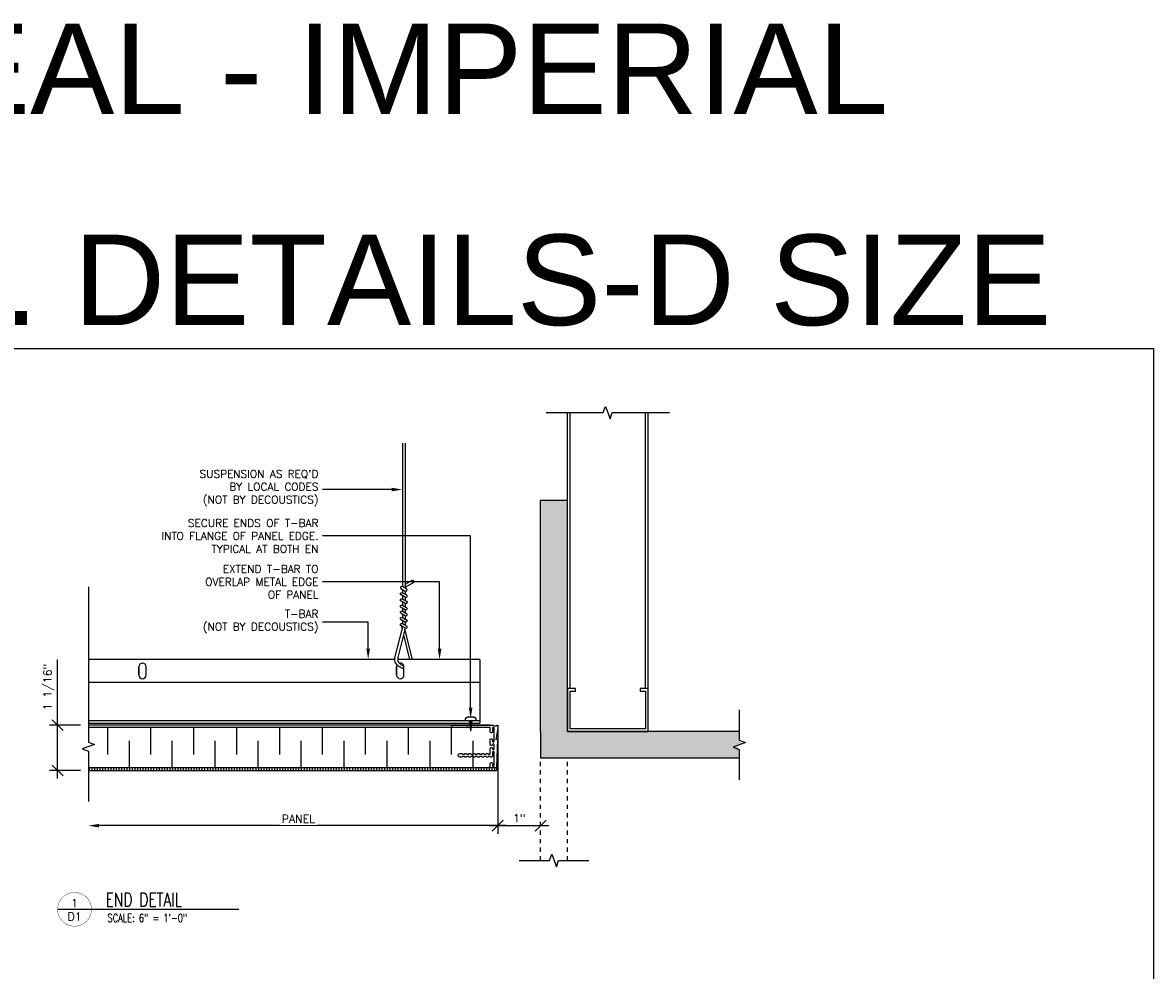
# Model space of a CAD drawing. Header units: inches. Extents: x -2964 to -2795, y 3276 to 3354.
# Tile 6 of 7: x -2920 to -2894, y 3332 to 3354. Entities that reach past the tile are written whole.
import ezdxf
from ezdxf import colors
from ezdxf.entities.mleader import LeaderData, LeaderLine
from ezdxf.enums import TextEntityAlignment as Align
from ezdxf.math import Vec2, Vec3

# ---------------------------------------------------------------- set-up
doc = ezdxf.new("R2010")
doc.units = ezdxf.units.IN
doc.header["$MEASUREMENT"] = 0
doc.linetypes.add('HIDDEN', pattern=[0.375, 0.25, -0.125])
for name, color, linetype in [('1-ARCH', 1, 'Continuous'), ('1-DIM', 4, 'Continuous'), ('1-MOUNT', 155, 'Continuous'), ('1-PANEL', 6, 'Continuous'), ('1-TEXT', 2, 'Continuous'), ('1-TITLE', 4, 'Continuous')]:
    doc.layers.add(name, color=color, linetype=linetype)
doc.styles.add('GEN NOTES', font='ARIALUNI.TTF')
doc.styles.add('TEXT', font='romans.shx')
doc.dimstyles.new('DIM 6-12', dxfattribs={"dimscale": 2, "dimtxt": 0.09375, "dimasz": 0.125, "dimexe": 0.09375, "dimexo": 0.09375, "dimgap": 0.03125, "dimtad": 1, "dimdec": 4, "dimzin": 3, "dimdsep": 46, "dimlunit": 5, "dimtxsty": 'TEXT', "dimblk": 'OBLIQUE', "dimcen": 0.09375, "dimdle": 0.09375, "dimclrd": 256, "dimclre": 4, "dimclrt": 2, "dimadec": 0, "dimazin": 0, "dimtfac": 1, "dimtdec": 4, "dimtmove": 0, "dimatfit": 3, "dimfxl": 0, "dimfrac": 2, "dimtolj": 1, "dimtzin": 0, "dimlwd": -1, "dimlwe": -1, "dimarcsym": 0})

# ---------------------------------------------------------------- blocks, each defined once
blk = doc.blocks.new('_Oblique')
at = {"color": 0, "linetype": 'ByBlock', "lineweight": -2}
blk.add_line((-0.5, -0.5), (0.5, 0.5), dxfattribs=at)
blk = doc.blocks.new('*D22')
at = {"layer": '1-DIM', "color": 4, "transparency": 16777216}
blk.add_line((-2909.025, 3337.129), (-2909.025, 3334.878), dxfattribs=at)
at = {"layer": '1-DIM', "transparency": 16777216}
blk.add_line((-2908.837, 3335.066), (-2918.302, 3335.066), dxfattribs=at)
blk.add_solid([(-2918.302, 3335.107), (-2918.302, 3335.024), (-2918.552, 3335.066)], dxfattribs=at)
at = {"layer": 'Defpoints', "color": 0, "transparency": 16777216}
for p in [(-2909.025, 3337.316), (-2918.552, 3335.066), (-2918.552, 3335.066)]:
    blk.add_point(p, dxfattribs=at)
at = {"layer": '1-DIM', "transparency": 16777216, "xscale": 0.25, "yscale": 0.25, "zscale": 0.25}
blk.add_blockref('_Oblique', (-2909.025, 3335.066), dxfattribs=at)
at = {"layer": '1-DIM', "color": 2, "transparency": 16777216, "insert": (-2913.664, 3335.222), "char_height": 0.1875, "attachment_point": 5, "style": 'TEXT', "bg_fill": 3, "box_fill_scale": 1.25, "bg_fill_color": 256, "bg_fill_true_color": 13158600, "bg_fill_transparency": 0}
blk.add_mtext('\\A1;PANEL', dxfattribs=at)
blk = doc.blocks.new('*D23')
at = {"layer": '1-DIM', "transparency": 16777216}
for p, q in [((-2919.268, 3337.406), (-2919.268, 3338.933)), ((-2919.268, 3336.163), (-2919.268, 3337.406))]:
    blk.add_line(p, q, dxfattribs=at)
at = {"layer": '1-DIM', "color": 4, "transparency": 16777216}
for p, q in [((-2918.74, 3337.406), (-2919.455, 3337.406)), ((-2918.74, 3336.351), (-2919.455, 3336.351))]:
    blk.add_line(p, q, dxfattribs=at)
at = {"layer": 'Defpoints', "color": 0, "transparency": 16777216}
for p in [(-2919.268, 3337.406), (-2918.552, 3337.406), (-2918.552, 3336.351)]:
    blk.add_point(p, dxfattribs=at)
at = {"layer": '1-DIM', "transparency": 16777216, "xscale": 0.25, "yscale": 0.25, "zscale": 0.25}
for p, rotation in [((-2919.268, 3337.406), 90), ((-2919.268, 3336.351), 270)]:
    blk.add_blockref('_Oblique', p, dxfattribs=dict(at, rotation=rotation))
at = {"layer": '1-DIM', "color": 2, "transparency": 16777216, "insert": (-2919.473, 3338.294), "char_height": 0.1875, "attachment_point": 5, "rotation": 90, "style": 'TEXT', "bg_fill": 3, "box_fill_scale": 1.25, "bg_fill_color": 256, "bg_fill_true_color": 13158600, "bg_fill_transparency": 0}
blk.add_mtext('\\A1;1 1/16"', dxfattribs=at)
blk = doc.blocks.new('*U17')
at = {"layer": '1-TEXT', "color": 2, "style": 'TEXT'}
blk.add_attdef('VIEWNAME', (0.89, 0.061), '', height=0.25, dxfattribs=at)
at = {"layer": '1-TEXT', "style": 'TEXT'}
for tag, p in [('NOTE1', (0.926, -0.281)), ('NOTE2', (0.926, -0.463)), ('NOTE3', (0.926, -0.655)), ('NOTE4', (0.926, -0.832))]:
    blk.add_attdef(tag, p, '', height=0.125, dxfattribs=at)
blk.add_wipeout([(0.314, 0.283), (0.244, 0.274), (0.178, 0.248), (0.121, 0.206), (0.075, 0.152), (0.045, 0.087), (0.032, 0.018), (0.036, -0.053), (0.058, -0.12), (0.096, -0.18), (0.148, -0.229), (0.21, -0.263), (0.279, -0.281), (0.35, -0.281), (0.418, -0.263), (0.48, -0.229), (0.532, -0.18), (0.57, -0.12), (0.592, -0.053), (0.596, 0.018), (0.583, 0.087), (0.553, 0.152), (0.508, 0.206), (0.45, 0.248), (0.385, 0.274)])
at = {"layer": '1-TITLE', "const_width": 0.00651}
blk.add_lwpolyline([(0, 0, 1), (0.628, 0, 0.414214), (0.314, 0.314, 0.414214), (0, 0, 2.926408)], format="xyb", dxfattribs=at)
at = {"layer": '1-TITLE', "const_width": 0.02}
blk.add_lwpolyline([(0, 0), (3.365, 0)], dxfattribs=at)
at = {"layer": '1-TEXT', "style": 'TEXT'}
for tag, p in [('DETAIL#', (0.301, 0.094)), ('SHEET#', (0.306, -0.207))]:
    blk.add_attdef(tag, text='', height=0.125, dxfattribs=at).set_placement(p, align=Align.CENTER)
blk = doc.blocks.new('*D28')
at = {"layer": '1-DIM', "color": 4, "transparency": 16777216}
blk.add_line((-2909.025, 3337.41), (-2909.025, 3334.878), dxfattribs=at)
at = {"layer": '1-DIM', "transparency": 16777216}
blk.add_line((-2909.212, 3335.066), (-2907.837, 3335.066), dxfattribs=at)
at = {"layer": 'Defpoints', "color": 0, "transparency": 16777216}
for p in [(-2909.025, 3337.597), (-2908.025, 3335.066), (-2908.025, 3335.066)]:
    blk.add_point(p, dxfattribs=at)
at = {"layer": '1-DIM', "transparency": 16777216, "xscale": 0.25, "yscale": 0.25, "zscale": 0.25, "rotation": 180}
blk.add_blockref('_Oblique', (-2909.025, 3335.066), dxfattribs=at)
at = {"layer": '1-DIM', "transparency": 16777216, "xscale": 0.25, "yscale": 0.25, "zscale": 0.25}
blk.add_blockref('_Oblique', (-2908.025, 3335.066), dxfattribs=at)
at = {"layer": '1-DIM', "color": 2, "transparency": 16777216, "insert": (-2908.525, 3335.24), "char_height": 0.1875, "attachment_point": 5, "style": 'TEXT', "bg_fill": 3, "box_fill_scale": 1.25, "bg_fill_color": 256, "bg_fill_true_color": 13158600, "bg_fill_transparency": 0}
blk.add_mtext('\\A1;1"', dxfattribs=at)

msp = doc.modelspace()

# ---------------------------------------------------------------- linework, layer by layer
at = {"layer": '1-ARCH', "color": 8}
for p, q in [((-2907.39982, 3337.26125), (-2907.39982, 3344.68483)), ((-2907.33732, 3338.26125), (-2907.33732, 3344.68483)), ((-2905.58732, 3338.26125), (-2905.58732, 3344.68483)), ((-2905.52482, 3338.26125), (-2905.52482, 3344.68483))]:
    msp.add_line(p, q, dxfattribs=at)
at = {"layer": '1-ARCH'}
for p, q in [((-2907.39982, 3342.63625), (-2908.02482, 3342.63625)), ((-2908.02482, 3337.26125), (-2908.02482, 3342.63625)), ((-2907.39982, 3337.26125), (-2907.39982, 3342.63625)), ((-2903.40069, 3337.26125), (-2907.39982, 3337.26125))]:
    msp.add_line(p, q, dxfattribs=at)
at = {"layer": '1-ARCH', "linetype": 'HIDDEN', "ltscale": 0.125}
msp.add_line((-2907.39982, 3334.25481), (-2907.39982, 3336.63625), dxfattribs=at)
at = {"layer": '1-ARCH', "color": 8}
msp.add_lwpolyline([(-2905.52482, 3338.26125), (-2905.71232, 3338.26125), (-2905.71232, 3338.19875), (-2905.58732, 3338.19875), (-2905.58732, 3337.32375), (-2907.33732, 3337.32375), (-2907.33732, 3338.19875), (-2907.21232, 3338.19875), (-2907.21232, 3338.26125), (-2907.39982, 3338.26125), (-2907.39982, 3337.26125), (-2905.52482, 3337.26125)], close=True, dxfattribs=at)
at = {"layer": '1-DIM'}
for points in [[(-2907.89982, 3344.68483), (-2906.56778, 3344.68483), (-2906.51505, 3344.82972), (-2906.40958, 3344.53995), (-2906.35685, 3344.68483), (-2905.02482, 3344.68483)], [(-2903.40069, 3337.76125), (-2903.40069, 3337.05422), (-2903.25581, 3337.00148), (-2903.54558, 3336.89602), (-2903.40069, 3336.84328), (-2903.40069, 3336.13625)], [(-2908.52482, 3334.25481), (-2907.81778, 3334.25481), (-2907.76505, 3334.39969), (-2907.65958, 3334.10992), (-2907.60685, 3334.25481), (-2906.89982, 3334.25481)]]:
    msp.add_lwpolyline(points, dxfattribs=at)
at = {"layer": '1-MOUNT', "color": 9}
for p, q in [((-2911.24283, 3343.97124), (-2911.24283, 3340.63612)), ((-2911.18033, 3343.97124), (-2911.18033, 3340.60003)), ((-2911.18033, 3340.69024), (-2911.0012, 3340.79366)), ((-2911.18033, 3340.61807), (-2910.96995, 3340.73953)), ((-2911.0012, 3340.79366), (-2910.96995, 3340.73953)), ((-2911.27408, 3340.63612), (-2911.24283, 3340.65416)), ((-2911.24283, 3340.56395), (-2911.24283, 3340.49178)), ((-2911.18033, 3340.52786), (-2911.18033, 3340.45569)), ((-2911.24283, 3340.41961), (-2911.24283, 3340.34744)), ((-2911.24283, 3340.27527), (-2911.24283, 3340.2031)), ((-2911.18033, 3340.38352), (-2911.18033, 3340.31136)), ((-2911.18033, 3340.23919), (-2911.18033, 3340.16702)), ((-2911.24283, 3340.13093), (-2911.24283, 3340.05876)), ((-2911.24283, 3339.9866), (-2911.24283, 3339.91443)), ((-2911.18033, 3340.09485), (-2911.18033, 3340.02268)), ((-2911.18033, 3339.95051), (-2911.18033, 3339.87834)), ((-2911.24283, 3339.84226), (-2911.24283, 3339.77009)), ((-2911.18033, 3339.80617), (-2911.18033, 3339.73401))]:
    msp.add_line(p, q, dxfattribs=at)
at = {"layer": '1-MOUNT'}
for q in [(-2911.35264, 3338.93568), (-2909.43808, 3337.44953)]:
    msp.add_line((-2909.43808, 3338.93568), q, dxfattribs=at)
at = {"layer": '1-MOUNT', "color": 9}
for points in [[(-2911.27408, 3340.58199), (-2911.18033, 3340.52786, 1), (-2911.14908, 3340.58199), (-2911.24283, 3340.63612, 1)], [(-2911.27408, 3340.43765, -1), (-2911.24283, 3340.49178), (-2911.14908, 3340.43765, -1), (-2911.18033, 3340.38352)], [(-2911.27408, 3340.29331, -1), (-2911.24283, 3340.34744), (-2911.14908, 3340.29331, -1), (-2911.18033, 3340.23919)], [(-2911.27408, 3340.14898, -1), (-2911.24283, 3340.2031), (-2911.14908, 3340.14898, -1), (-2911.18033, 3340.09485)], [(-2911.27408, 3340.00464, -1), (-2911.24283, 3340.05876), (-2911.14908, 3340.00464, -1), (-2911.18033, 3339.95051)], [(-2911.27408, 3339.8603, -1), (-2911.24283, 3339.91443), (-2911.14908, 3339.8603, -1), (-2911.18033, 3339.80617)], [(-2911.18033, 3339.66184), (-2911.27408, 3339.71596, -1), (-2911.24283, 3339.77009), (-2911.14908, 3339.71596, -1)]]:
    msp.add_lwpolyline(points, format="xyb", close=True, dxfattribs=at)
for points in [[(-2911.2063, 3338.71988), (-2911.26982, 3338.74397, -0.12099641), (-2911.37086, 3338.81646), (-2911.39374, 3338.84798, -0.21034865), (-2911.41626, 3338.9708), (-2911.23614, 3339.69406)], [(-2911.26654, 3339.71161), (-2911.24923, 3339.64149, -0.17879353)], [(-2911.18033, 3339.66184), (-2911.34848, 3338.98064, 0.17879353), (-2911.33864, 3338.88337), (-2911.32138, 3338.85563, 0.09858509), (-2911.26871, 3338.8139), (-2911.20888, 3338.78616, -0.92239479)], [(-2911.21729, 3339.5121), (-2911.075, 3338.93568, -0.17879353)]]:
    msp.add_lwpolyline(points, format="xyb", dxfattribs=at)
msp.add_lwpolyline([(-2911.00957, 3338.93568), (-2911.18535, 3339.64149)], dxfattribs=at)
at = {"layer": '1-MOUNT'}
for points in [[(-2917.2063, 3338.76528, 0.99995704), (-2917.37782, 3338.76527, 0.99995704)], [(-2911.3652, 3338.81005, 0.13820741), (-2911.37782, 3338.76527, 0.99995704)], [(-2911.2063, 3338.76528, 0.49415766), (-2911.31453, 3338.84804, 0.99995704)]]:
    msp.add_lwpolyline(points, format="xyb", dxfattribs=at)
for points in [[(-2917.37782, 3338.76527), (-2917.37782, 3338.57372), (-2917.37782, 3338.57372), (-2917.37782, 3338.76527)], [(-2911.37782, 3338.76527), (-2911.37782, 3338.57372), (-2911.37782, 3338.57372), (-2911.37782, 3338.76527)]]:
    msp.add_lwpolyline(points, close=True, dxfattribs=at)
for points in [[(-2917.2063, 3338.57372), (-2917.2063, 3338.76527)], [(-2911.2063, 3338.57372), (-2911.2063, 3338.76527)]]:
    msp.add_lwpolyline(points, dxfattribs=at)
at = {"layer": '1-MOUNT', "color": 1}
msp.add_lwpolyline([(-2909.78242, 3337.50722), (-2909.78242, 3337.5179, -0.41421356), (-2909.697, 3337.60332), (-2909.61158, 3337.60332, -0.41421356), (-2909.52617, 3337.5179), (-2909.52617, 3337.50722)], format="xyb", close=True, dxfattribs=at)
for points in [[(-2909.63125, 3337.49168), (-2909.67825, 3337.50064)], [(-2909.63283, 3337.47616), (-2909.6766, 3337.4845)], [(-2909.63442, 3337.46064), (-2909.67495, 3337.46836)]]:
    msp.add_lwpolyline(points, dxfattribs=at)
at = {"layer": '1-MOUNT'}
for centre in [(-2917.29206, 3338.57372), (-2911.29206, 3338.57372)]:
    msp.add_arc(centre, 0.08576, 180.001802, 359.996879, dxfattribs=at)
at = {"layer": 'Defpoints', "color": 3}
msp.add_lwpolyline([(-2953.00477, 3346.18085), (-2893.76196, 3346.18085), (-2893.76196, 3300.18085), (-2953.00477, 3300.18085)], close=True, dxfattribs=at)

# ---------------------------------------------------------------- texts
at = {"layer": '1-TEXT', "char_height": 2.109375, "attachment_point": 4, "style": 'GEN NOTES'}
for s, insert, width in [('\\pi6.0616;SUSPENDED REVEAL - IMPERIAL', (-2953.15258, 3352.67517), 59.0546482), ('\\pi1.1839;SCALE: 6" = 1\'-0" :  TYP. DETAILS-D SIZE ', (-2953.92771, 3347.7616), 58.693524)]:
    msp.add_mtext(s, dxfattribs=dict(at, insert=insert, width=width))

# ---------------------------------------------------------------- leaders
at = {"layer": '1-TEXT'}
ml = msp.add_multileader_mtext('Standard', dxfattribs=at)
ml.set_content("SUSPENSION AS REQ'D BY LOCAL CODES \\P(NOT BY DECOUSTICS)", color=256, style='TEXT')
ml.set_leader_properties(color=4, linetype='ByLayer', lineweight=-1)
ml.build(insert=Vec2(0, 0))
ml.multileader.update_dxf_attribs({"text_left_attachment_type": 2, "text_right_attachment_type": 2, "dogleg_length": 0.36, "arrow_head_size": 0.25})
ctx = ml.context
ctx.base_point, ctx.char_height, ctx.arrow_head_size, ctx.landing_gap_size, ctx.plane_origin = Vec3(-2916.3973, 3342.89342), 0.18, 0.25, 0.09, Vec3(-2910.53574, 3341.72727)
ctx.left_attachment, ctx.right_attachment, ctx.text_align_type = 2, 2, 2
notes = []
notes.append((ctx, [(0, (1, 1, 0), (-2912.03993, 3342.89342), (-1, 0), 1.06594, [(0, [(-2911.24283, 3342.89342)], 0, [])])]))
ctx.mtext.insert, ctx.mtext.width, ctx.mtext.alignment, ctx.mtext.flow_direction = Vec3(-2913.19587, 3343.3477), 3.215204, 3, 5
ml = msp.add_multileader_mtext('Standard', dxfattribs=at)
ml.set_content('SECURE ENDS OF T-BAR\\PINTO FLANGE OF PANEL EDGE.\\PTYPICAL AT BOTH EN', color=256, style='TEXT')
ml.set_leader_properties(color=4, linetype='ByLayer', lineweight=-1)
ml.build(insert=Vec2(0, 0))
ml.multileader.update_dxf_attribs({"text_left_attachment_type": 2, "text_right_attachment_type": 2, "dogleg_length": 0.36, "arrow_head_size": 0.25})
ctx = ml.context
ctx.base_point, ctx.char_height, ctx.arrow_head_size, ctx.landing_gap_size, ctx.plane_origin = Vec3(-2917.45159, 3341.81202), 0.18, 0.25, 0.09, Vec3(-2908.1501, 3341.31706)
ctx.left_attachment, ctx.right_attachment, ctx.text_align_type = 2, 2, 2
notes.append((ctx, [(0, (1, 1, 0), (-2909.65429, 3341.81202), (-1, 0), 3.45158, [(0, [(-2909.65429, 3337.5617)], 0, [])])]))
ctx.mtext.insert, ctx.mtext.width, ctx.mtext.alignment, ctx.mtext.flow_direction = Vec3(-2913.19587, 3342.20202), 4.499679, 3, 5
ml = msp.add_multileader_mtext('Standard', dxfattribs=at)
ml.set_content('EXTEND T-BAR TO OVERLAP METAL EDGE OF PANEL', color=256, style='TEXT')
ml.set_leader_properties(color=4, linetype='ByLayer', lineweight=-1)
ml.build(insert=Vec2(0, 0))
ml.multileader.update_dxf_attribs({"text_left_attachment_type": 2, "text_right_attachment_type": 2, "dogleg_length": 0.36, "arrow_head_size": 0.25})
ctx = ml.context
ctx.base_point, ctx.char_height, ctx.arrow_head_size, ctx.landing_gap_size, ctx.plane_origin = Vec3(-2916.26016, 3340.74366), 0.18, 0.25, 0.09, Vec3(-2908.87313, 3341.1181)
ctx.left_attachment, ctx.right_attachment, ctx.text_align_type = 2, 2, 2
notes.append((ctx, [(0, (1, 1, 0), (-2910.37732, 3340.74366), (-1, 0), 2.72855, [(0, [(-2910.37732, 3338.93568)], 0, [])])]))
ctx.mtext.insert, ctx.mtext.width, ctx.mtext.alignment, ctx.mtext.flow_direction = Vec3(-2913.19587, 3341.13366), 3.215204, 3, 5
ml = msp.add_multileader_mtext('Standard', dxfattribs=at)
ml.set_content('T-BAR\\P(NOT BY DECOUSTICS)', color=256, style='TEXT')
ml.set_leader_properties(color=4, linetype='ByLayer', lineweight=-1)
ml.build(insert=Vec2(0, 0))
ml.multileader.update_dxf_attribs({"text_left_attachment_type": 2, "text_right_attachment_type": 2, "dogleg_length": 0.36, "arrow_head_size": 0.25})
ctx = ml.context
ctx.base_point, ctx.char_height, ctx.arrow_head_size, ctx.landing_gap_size, ctx.plane_origin = Vec3(-2916.29444, 3339.80139), 0.18, 0.25, 0.09, Vec3(-2910.53574, 3340.27921)
ctx.left_attachment, ctx.right_attachment, ctx.text_align_type = 2, 2, 2
notes.append((ctx, [(0, (1, 1, 0), (-2912.03993, 3339.80139), (-1, 0), 1.06594, [(0, [(-2912.03993, 3338.93568)], 0, [])])]))
ctx.mtext.insert, ctx.mtext.width, ctx.mtext.alignment, ctx.mtext.flow_direction = Vec3(-2913.19587, 3340.08853), 3.215204, 3, 5
for ctx, leaders in notes:
    for number, flags, end, landing, length, lines in leaders:
        leader = LeaderData()
        leader.index, (leader.has_last_leader_line, leader.has_dogleg_vector, leader.attachment_direction) = number, flags
        leader.last_leader_point, leader.dogleg_vector, leader.dogleg_length = Vec3(end), Vec3(landing), length
        for number, points, colour, breaks in lines:
            line = LeaderLine()
            line.index, line.vertices, line.color, line.breaks = number, Vec3.list(points), colors.encode_raw_color(colour), breaks
            leader.lines.append(line)
        ctx.leaders.append(leader)

# ---------------------------------------------------------------- next in the draw order: block references
at = {"layer": '1-TITLE'}
ref = msp.add_blockref('*U17', (-2919.26796, 3333.11806), dxfattribs=dict(at, xscale=1.254172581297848, yscale=1.254172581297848, zscale=1.254172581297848))
ref.add_attrib('VIEWNAME', 'END DETAIL', (-2918.15161, 3333.18722), dxfattribs={"color": 2, "height": 0.312495, "style": 'TEXT', "width": 0.75})
ref.add_attrib('DETAIL#', '1', dxfattribs={"color": 2, "height": 0.1875, "style": 'TEXT'}).set_placement((-2918.87387, 3333.26183), align=Align.MIDDLE_CENTER)
ref.add_attrib('SHEET#', 'D1', dxfattribs={"color": 2, "height": 0.1875, "style": 'TEXT'}).set_placement((-2918.87387, 3332.94828), align=Align.MIDDLE_CENTER)
ref.add_attrib('NOTE1', 'SCALE: 6" = 1\'-0"', dxfattribs={"color": 2, "height": 0.1875, "style": 'TEXT', "width": 0.75}).set_placement((-2918.10642, 3332.76607), align=Align.BOTTOM_LEFT)

# ---------------------------------------------------------------- next in the draw order: dimensions: what is measured, and where the dimension line sits
at = {"layer": '1-DIM'}
dim = msp.add_linear_dim(base=(-2918.5524, 3335.06579), p1=(-2909.02482, 3337.31615), p2=(-2918.5524, 3335.06579), angle=180, text='PANEL', dimstyle='DIM 6-12', override={"dimpost": '"', "dimblk1": 'Oblique', "dimsah": 1}, dxfattribs=at)
dim.commit()
dim.dimension.update_dxf_attribs({"geometry": '*D22', "text_midpoint": (-2913.66361, 3335.22204)})

# ---------------------------------------------------------------- next in the draw order: hatches: boundary and pattern name
at = {"layer": '1-PANEL'}
h = msp.add_hatch(dxfattribs=at)
h.set_pattern_fill('ANSI31', color=8, scale=0.5, angle=45, style=0)
h.set_pattern_definition([(90, (-3176.90068, -178.360825), (-0.0625, 1e-17), [])])
h.paths.add_polyline_path([(-2909.05057, 3336.41317), (-2918.5524, 3336.41317), (-2918.5524, 3336.35067), (-2909.05057, 3336.35067)])

# ---------------------------------------------------------------- next in the draw order: linework, layer by layer
at = {"layer": '1-MOUNT', "color": 1}
for p in [(-2909.67892, 3337.50722), (-2909.62966, 3337.50722)]:
    msp.add_line(p, (-2909.65429, 3337.26612), dxfattribs=at)
for points in [[(-2909.63601, 3337.44511), (-2909.6733, 3337.45222)], [(-2909.63759, 3337.42959), (-2909.67165, 3337.43608)], [(-2909.63918, 3337.41406), (-2909.67001, 3337.41994)], [(-2909.64076, 3337.39854), (-2909.66836, 3337.4038)], [(-2909.64235, 3337.38301), (-2909.66671, 3337.38766)], [(-2909.64394, 3337.36749), (-2909.66506, 3337.37152)], [(-2909.64552, 3337.35197), (-2909.66341, 3337.35537)], [(-2909.64711, 3337.33644), (-2909.66176, 3337.33923)], [(-2909.64869, 3337.32092), (-2909.66011, 3337.32309)], [(-2909.65028, 3337.30539), (-2909.65846, 3337.30695)], [(-2909.65186, 3337.28987), (-2909.65681, 3337.29081)], [(-2909.65345, 3337.27434), (-2909.65516, 3337.27467)]]:
    msp.add_lwpolyline(points, dxfattribs=at)
at = {"layer": '1-PANEL', "linetype": 'Continuous'}
msp.add_line((-2909.19637, 3337.4061), (-2918.5524, 3337.4061), dxfattribs=at)
at = {"layer": '1-PANEL'}
for p, q in [((-2909.19637, 3337.35067), (-2918.5524, 3337.35067)), ((-2909.05057, 3336.41317), (-2918.5524, 3336.41317)), ((-2909.05057, 3336.41317), (-2909.05057, 3336.35067))]:
    msp.add_line(p, q, dxfattribs=at)
at = {"layer": '1-PANEL', "color": 8}
for p, q in [((-2918.10699, 3337.35067), (-2918.10699, 3336.72567)), ((-2917.10699, 3337.35067), (-2917.10699, 3336.72567)), ((-2916.10699, 3337.35067), (-2916.10699, 3336.72567)), ((-2915.10699, 3337.35067), (-2915.10699, 3336.72567)), ((-2914.10699, 3337.35067), (-2914.10699, 3336.72567)), ((-2913.10699, 3337.35067), (-2913.10699, 3336.72567)), ((-2912.10699, 3337.35067), (-2912.10699, 3336.72567)), ((-2911.10699, 3337.35067), (-2911.10699, 3336.72567)), ((-2910.10699, 3337.35067), (-2910.10699, 3336.72567)), ((-2917.60699, 3337.03817), (-2917.60699, 3336.41317)), ((-2916.60699, 3337.03817), (-2916.60699, 3336.41317)), ((-2915.60699, 3337.03817), (-2915.60699, 3336.41317)), ((-2914.60699, 3337.03817), (-2914.60699, 3336.41317)), ((-2913.60699, 3337.03817), (-2913.60699, 3336.41317)), ((-2912.60699, 3337.03817), (-2912.60699, 3336.41317)), ((-2911.60699, 3337.03817), (-2911.60699, 3336.41317)), ((-2910.60699, 3337.03817), (-2910.60699, 3336.41317)), ((-2909.60699, 3337.03817), (-2909.60699, 3336.41317))]:
    msp.add_line(p, q, dxfattribs=at)
at = {"layer": '1-PANEL', "color": 7}
msp.add_lwpolyline([(-2909.02482, 3337.39609), (-2909.02482, 3337.31615, -0.04254503), (-2909.02652, 3337.29616), (-2909.06605, 3337.06597), (-2909.04201, 3337.08614, -0.64926792), (-2909.02559, 3337.07814), (-2909.05057, 3336.41697, -0.40414051), (-2909.0545, 3336.41317), (-2909.19243, 3336.41317, -0.41421356), (-2909.19637, 3336.41711), (-2909.19637, 3336.51475, -0.41421356), (-2909.17668, 3336.53443), (-2909.16605, 3336.53443, -0.41421356), (-2909.14637, 3336.51475), (-2909.14637, 3336.46294, 0.41421356), (-2909.13637, 3336.45294), (-2909.11582, 3336.45294, 0.41421356), (-2909.10582, 3336.46294), (-2909.10582, 3336.77443, 0.41421356), (-2909.11582, 3336.78443), (-2909.13637, 3336.78443, 0.41421356), (-2909.14637, 3336.77443), (-2909.14637, 3336.68286, -0.41421356), (-2909.16605, 3336.66317), (-2909.18652, 3336.66317, -0.41421356), (-2909.19637, 3336.67301), (-2909.19637, 3336.67817), (-2909.24637, 3336.67817), (-2909.24637, 3336.67301, -0.41421356), (-2909.25621, 3336.66317), (-2909.28652, 3336.66317, -0.41421356), (-2909.29637, 3336.67301), (-2909.29637, 3336.67817), (-2909.34637, 3336.67817), (-2909.34637, 3336.67301, -0.41421356), (-2909.35621, 3336.66317), (-2909.38652, 3336.66317, -0.41421356), (-2909.39637, 3336.67301), (-2909.39637, 3336.67817), (-2909.44637, 3336.67817), (-2909.44637, 3336.67301, -0.41421356), (-2909.45621, 3336.66317), (-2909.48652, 3336.66317, -0.41421356), (-2909.49637, 3336.67301), (-2909.49637, 3336.67817), (-2909.54637, 3336.67817), (-2909.54637, 3336.67301, -0.41421356), (-2909.55621, 3336.66317), (-2909.58652, 3336.66317, -0.41421356), (-2909.59637, 3336.67301), (-2909.59637, 3336.67817), (-2909.64637, 3336.67817), (-2909.64637, 3336.67301, -0.41421356), (-2909.65621, 3336.66317), (-2909.68652, 3336.66317, -0.41421356), (-2909.69637, 3336.67301), (-2909.69637, 3336.67817), (-2909.74637, 3336.67817), (-2909.74637, 3336.67301, -0.41421356), (-2909.75621, 3336.66317), (-2909.78652, 3336.66317, -0.41421356), (-2909.79637, 3336.67301), (-2909.79637, 3336.67817), (-2909.84637, 3336.67817), (-2909.84637, 3336.67301, -0.41421356), (-2909.85621, 3336.66317), (-2909.90637, 3336.66317, -1), (-2909.90637, 3336.74317), (-2909.89637, 3336.74317), (-2909.85621, 3336.74317, -0.41421356), (-2909.84637, 3336.73333), (-2909.84637, 3336.72817), (-2909.79637, 3336.72817), (-2909.79637, 3336.73333, -0.41421356), (-2909.78652, 3336.74317), (-2909.75621, 3336.74317, -0.41421356), (-2909.74637, 3336.73333), (-2909.74637, 3336.72817), (-2909.69637, 3336.72817), (-2909.69637, 3336.73333, -0.41421356), (-2909.68652, 3336.74317), (-2909.65621, 3336.74317, -0.41421356), (-2909.64637, 3336.73333), (-2909.64637, 3336.72817), (-2909.59637, 3336.72817), (-2909.59637, 3336.73333, -0.41421356), (-2909.58652, 3336.74317), (-2909.55621, 3336.74317, -0.41421356), (-2909.54637, 3336.73333), (-2909.54637, 3336.72817), (-2909.49637, 3336.72817), (-2909.49637, 3336.73333, -0.41421356), (-2909.48652, 3336.74317), (-2909.45621, 3336.74317, -0.41421356), (-2909.44637, 3336.73333), (-2909.44637, 3336.72817), (-2909.39637, 3336.72817), (-2909.39637, 3336.73333, -0.41421356), (-2909.38652, 3336.74317), (-2909.35621, 3336.74317, -0.41421356), (-2909.34637, 3336.73333), (-2909.34637, 3336.72817), (-2909.29637, 3336.72817), (-2909.29637, 3336.73333, -0.41421356), (-2909.28652, 3336.74317), (-2909.25621, 3336.74317, -0.41421356), (-2909.24637, 3336.73333), (-2909.24637, 3336.72817), (-2909.19637, 3336.72817), (-2909.19637, 3336.86337, -0.41421356), (-2909.17668, 3336.88305), (-2909.16605, 3336.88305, -0.41421356), (-2909.14637, 3336.86337), (-2909.14637, 3336.85412, 0.41421356), (-2909.12668, 3336.83443), (-2909.1255, 3336.83443, 0.41421356), (-2909.10582, 3336.85412), (-2909.10582, 3336.94979, 0.41421356), (-2909.1255, 3336.96947), (-2909.12668, 3336.96947, 0.41421356), (-2909.14637, 3336.94979), (-2909.14637, 3336.94979, -0.41421356), (-2909.16605, 3336.9301), (-2909.17668, 3336.9301, -0.41421356), (-2909.19637, 3336.94979), (-2909.19637, 3337.07105, -0.41421356), (-2909.17668, 3337.09073), (-2909.16605, 3337.09073, -0.41421356), (-2909.14637, 3337.07105), (-2909.14637, 3337.02947, 0.41421356), (-2909.13637, 3337.01947), (-2909.11582, 3337.01947, 0.41421356), (-2909.10582, 3337.02947), (-2909.10582, 3337.34097, 0.41421356), (-2909.11582, 3337.35097), (-2909.13637, 3337.35097, 0.41421356), (-2909.14637, 3337.34097), (-2909.14637, 3337.24939, -0.41421356), (-2909.16605, 3337.22971), (-2909.17668, 3337.22971, -0.41421356), (-2909.19637, 3337.24939), (-2909.19637, 3337.35097), (-2909.66959, 3337.35097), (-2909.75443, 3337.36593), (-2909.75443, 3337.34112), (-2909.81025, 3337.35097), (-2910.03792, 3337.35097, -0.26047061), (-2910.1032, 3337.39147, -0.57143672), (-2910.09459, 3337.40609), (-2909.5071, 3337.40609), (-2909.49726, 3337.39624), (-2909.48741, 3337.40609), (-2909.13629, 3337.40609, -0.29774875), (-2909.1134, 3337.39112), (-2909.06341, 3337.39112), (-2909.03982, 3337.40475, -0.57735027)], format="xyb", close=True, dxfattribs=at)

# ---------------------------------------------------------------- next in the draw order: dimensions: what is measured, and where the dimension line sits
at = {"layer": '1-DIM'}
dim = msp.add_linear_dim(base=(-2919.26796, 3337.4061), p1=(-2918.5524, 3336.35067), p2=(-2918.5524, 3337.4061), angle=90, dimstyle='DIM 6-12', override={"dimpost": '"'}, dxfattribs=at)
dim.commit()
dim.dimension.update_dxf_attribs({"geometry": '*D23', "text_midpoint": (-2919.47331, 3338.29449)})

# ---------------------------------------------------------------- next in the draw order: linework, layer by layer
msp.add_lwpolyline([(-2918.5524, 3340.6289), (-2918.5524, 3337.01157), (-2918.40751, 3336.95883), (-2918.69728, 3336.85337), (-2918.5524, 3336.80063), (-2918.5524, 3335.62948)], dxfattribs=at)
at = {"layer": '1-MOUNT'}
for p, q in [((-2911.42046, 3338.93568), (-2918.5524, 3338.93568)), ((-2909.43808, 3338.40332), (-2918.5524, 3338.40332)), ((-2909.43808, 3337.50722), (-2918.5524, 3337.50722)), ((-2918.5524, 3337.44953), (-2909.43808, 3337.44953))]:
    msp.add_line(p, q, dxfattribs=at)
at = {"layer": '1-PANEL'}
msp.add_line((-2918.5524, 3336.35067), (-2909.05057, 3336.35067), dxfattribs=at)

# ---------------------------------------------------------------- next in the draw order: dimensions: what is measured, and where the dimension line sits
at = {"layer": '1-DIM'}
dim = msp.add_linear_dim(base=(-2908.02482, 3335.06579), p1=(-2909.02482, 3337.59728), p2=(-2908.02482, 3335.06579), angle=180, dimstyle='DIM 6-12', override={"dimpost": '"'}, dxfattribs=at)
dim.commit()
dim.dimension.update_dxf_attribs({"geometry": '*D28', "text_midpoint": (-2908.52482, 3335.2399)})

# ---------------------------------------------------------------- next in the draw order: hatches: boundary and pattern name
at = {"layer": '1-ARCH'}
h = msp.add_hatch(dxfattribs=at)
h.set_pattern_fill('AR-SAND', color=8, scale=0.08, style=0)
h.set_pattern_definition([(37.5, (-3177.61624, -178.06818), (-0.0050394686, 0.1541459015), [0, -0.1216, 0, -0.136, 0, -0.13]), (7.5, (-3177.61624, -178.06818), (0.141582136, 0.225771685), [0, -0.0656, 0, -0.1096, 0, -0.042]), (327.5, (-3177.71464, -178.06818), (0.249131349, 0.0004527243), [0, -0.04, 0, -0.144, 0, -0.188]), (317.5, (-3177.71464, -178.06818), (0.240490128, 0.070214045), [0, -0.02, 0, -0.0944, 0, -0.108])])
h.paths.add_polyline_path([(-2908.02482, 3342.63625), (-2907.39982, 3342.63625), (-2907.39982, 3337.26125), (-2903.40069, 3337.26125), (-2903.40069, 3337.01906), (-2903.3041, 3336.98391), (-2903.49728, 3336.91359), (-2903.40069, 3336.87844), (-2903.40069, 3336.63625), (-2908.02482, 3336.63625), (-2908.02482, 3337.26125)])

# ---------------------------------------------------------------- next in the draw order: linework, layer by layer
for p in [(-2908.02482, 3337.26125), (-2903.40069, 3336.63625)]:
    msp.add_line(p, (-2908.02482, 3336.63625), dxfattribs=at)
at = {"layer": '1-ARCH', "linetype": 'HIDDEN', "ltscale": 0.125}
msp.add_line((-2908.02482, 3334.25481), (-2908.02482, 3336.63625), dxfattribs=at)

doc.saveas('drawing.dxf')
